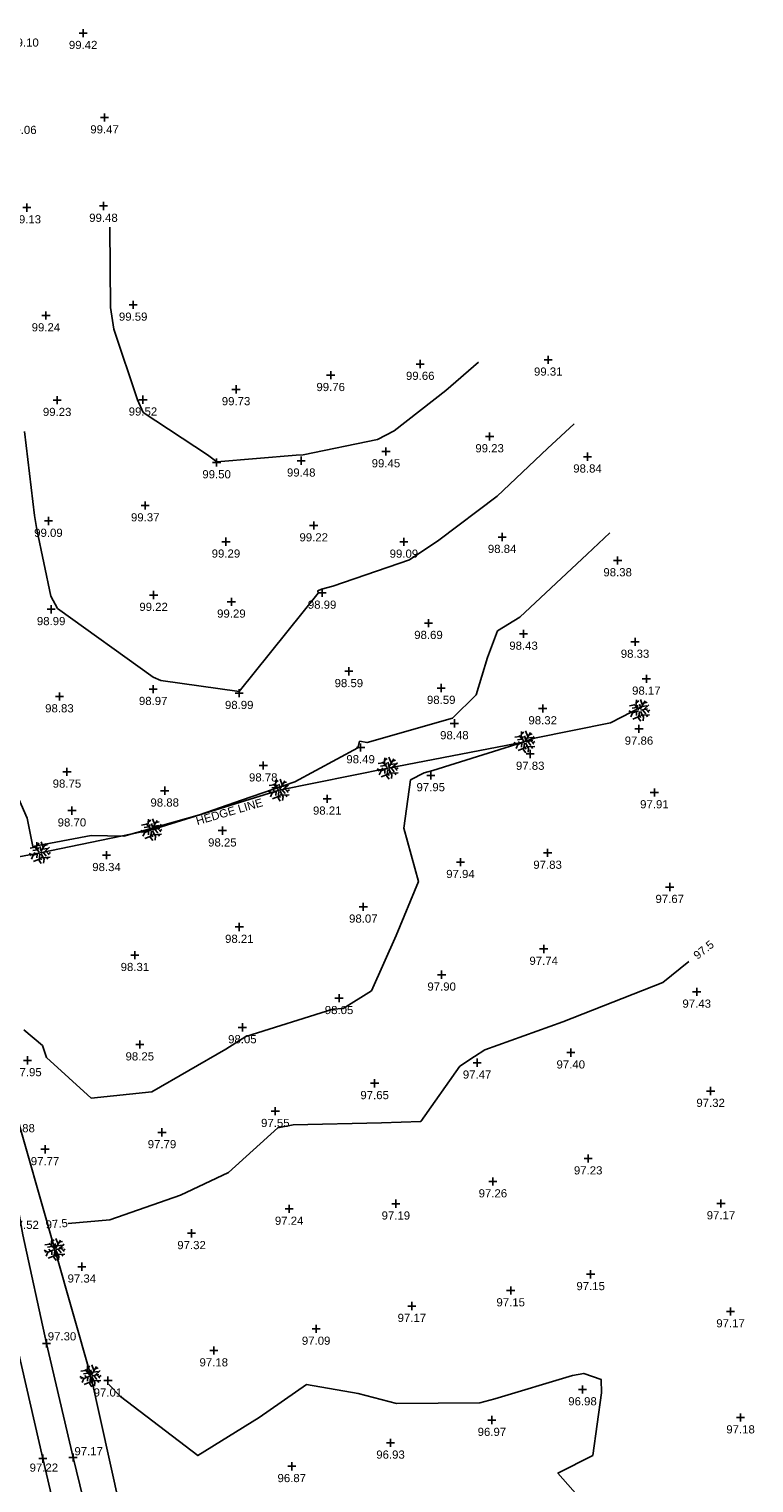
# Model space of a CAD drawing. Header units: metres. Extents: x 610185 to 614128, y 655663 to 660921.
# Tile 89 of 94: x 613600 to 613667, y 658127 to 658260. Entities that reach past the tile are written whole.
import ezdxf
from ezdxf.enums import TextEntityAlignment as Align

# ---------------------------------------------------------------- set-up
doc = ezdxf.new("R2010")
doc.units = ezdxf.units.M
doc.header["$MEASUREMENT"] = 0
doc.linetypes.add('DASHED', pattern=[19.05, 12.7, -6.35])
for name, color, linetype in [('CONTOUR_ELEVATION', 56, 'Continuous'), ('CONTOUR_MJR', 34, 'Continuous'), ('CONTOUR_MJR_LABELS', 56, 'Continuous'), ('CONTOUR_MNR', 53, 'Continuous'), ('CONTOUR_SYMBOL', 56, 'Continuous'), ('HEDGE_LINE', 93, 'Continuous'), ('HEDGE_SYMBOL', 93, 'Continuous'), ('ROAD_ELEVATION', 7, 'Continuous'), ('ROAD_LINE', 7, 'Continuous'), ('ROAD_SYMBOL', 7, 'Continuous'), ('TEXTS', 7, 'Continuous'), ('WHITE_LINE_DASHED_ELEVATION', 254, 'Continuous'), ('WHITE_LINE_DASHED_LINE', 254, 'DASHED'), ('WHITE_LINE_DASHED_SYMBOL', 254, 'Continuous')]:
    doc.layers.add(name, color=color, linetype=linetype)
doc.styles.add('REGULAR', font='swissl.ttf')

# ---------------------------------------------------------------- blocks, each defined once
blk = doc.blocks.new('S061')
at = {"color": 0, "linetype": 'Continuous'}
for p, q in [((-0.5, 0), (0.5, 0)), ((0, -0.5), (0, 0.5))]:
    blk.add_line(p, q, dxfattribs=at)
blk = doc.blocks.new('092')
at = {"color": 0, "linetype": 'Continuous'}
for p, q in [((-0.23, 0.25), (-0.46, 0.21)), ((-0.13, 0.13), (-0.34, 0.1)), ((-0.2, -0.08), (-0.28, 0.01)), ((-0.04, 0.03), (-0.26, 0.29)), ((-0.17, 0.18), (-0.15, 0.48)), ((-0.16, 0.35), (-0.04, 0.44)), ((-0.1, 0.1), (-0.09, 0.24)), ((0.05, 0.08), (-0.01, 0.28)), ((0.03, 0.05), (0.26, 0.43)), ((0.14, 0.24), (0.04, 0.5)), ((0.06, 0), (0.37, 0.07)), ((0.1, 0.17), (0.33, 0.2)), ((0.14, 0.02), (0.28, -0.16)), ((0.2, 0.33), (0.34, 0.37)), ((0.2, 0.04), (0.43, 0.25)), ((0.28, 0.05), (0.42, -0.1)), ((0.37, -0.05), (0.47, 0.01)), ((-0.32, -0.12), (-0.5, -0.03)), ((-0.4, -0.08), (-0.46, -0.13)), ((-0.32, -0.12), (-0.4, -0.3)), ((-0.05, -0.02), (-0.32, -0.12)), ((-0.04, -0.29), (-0.31, -0.4)), ((-0.14, -0.06), (-0.15, -0.24)), ((-0.01, -0.06), (-0.05, -0.36)), ((-0.05, -0.36), (0.05, -0.5)), ((-0.03, -0.21), (0.06, -0.33)), ((0.04, -0.05), (0.18, -0.3)), ((0.09, -0.14), (0.08, -0.25)), ((0.14, -0.23), (0.46, -0.21)), ((0.18, -0.3), (0.16, -0.48)), ((0.31, -0.22), (0.36, -0.3))]:
    blk.add_line(p, q, dxfattribs=at)

msp = doc.modelspace()

# ---------------------------------------------------------------- linework, layer by layer
at = {"layer": 'CONTOUR_MJR'}
msp.add_polyline3d([(613603.89, 658150.59, 97.5), (613607.72, 658150.93, 97.5), (613614.21, 658153.18, 97.5), (613618.63, 658155.28, 97.5), (613623.15, 658159.39, 97.5), (613624.57, 658159.65, 97.5), (613632.7, 658159.83, 97.5), (613636.3, 658159.95, 97.5), (613639.89, 658165.04, 97.5), (613641.25, 658165.94, 97.5), (613642.18, 658166.55, 97.5), (613649.35, 658169.12, 97.5), (613658.56, 658172.75, 97.5), (613660.95, 658174.67, 97.5)], dxfattribs=at)
at = {"layer": 'CONTOUR_MNR'}
for points in [[(613607.71, 658242.18, 99.5), (613607.78, 658234.79, 99.5), (613608.07, 658232.8, 99.5), (613610.26, 658226.31, 99.5), (613610.79, 658225.15, 99.5), (613616.69, 658221.26, 99.5), (613617.55, 658220.62, 99.5), (613624.85, 658221.22, 99.5), (613625.5, 658221.26, 99.5), (613632.31, 658222.65, 99.5), (613633.85, 658223.46, 99.5), (613638.59, 658227.16, 99.5), (613641.6, 658229.78, 99.5)], [(613599.88, 658223.4, 99), (613600.79, 658215.67, 99), (613601.01, 658214.4, 99), (613602.28, 658208.25, 99), (613602.9, 658207.13, 99), (613611.7, 658200.81, 99), (613612.41, 658200.51, 99), (613619.6, 658199.5, 99), (613626.86, 658208.52, 99), (613626.84, 658208.76, 99), (613627.18, 658208.91, 99), (613628.22, 658209.18, 99), (613635.25, 658211.59, 99), (613637.97, 658213.41, 99), (613643.31, 658217.45, 99), (613647.95, 658221.84, 99), (613650.41, 658224.09, 99)], [(613594.9, 658209.22, 98.5), (613595.66, 658202.71, 98.5), (613595.75, 658202.5, 98.5), (613596.76, 658195.69, 98.5), (613597, 658195.03, 98.5), (613599.55, 658189.1, 98.5), (613600.12, 658187.84, 98.5), (613600.63, 658185.25, 98.5), (613606, 658186.26, 98.5), (613608.99, 658186.19, 98.5), (613615.96, 658188.15, 98.5), (613619.81, 658189.49, 98.5), (613624.71, 658191.18, 98.5), (613630.52, 658194.3, 98.5), (613630.68, 658194.92, 98.5), (613631.37, 658194.79, 98.5), (613639.21, 658197.04, 98.5), (613641.39, 658199.17, 98.5), (613642.44, 658202.62, 98.5), (613643.36, 658205.06, 98.5), (613645.41, 658206.34, 98.5), (613651.59, 658212.11, 98.5), (613653.67, 658214.07, 98.5)], [(613599.81, 658168.39, 98), (613601.52, 658166.93, 98), (613601.9, 658165.83, 98), (613606.01, 658162.09, 98), (613611.57, 658162.68, 98), (613618.38, 658166.62, 98), (613620.23, 658167.77, 98), (613628.22, 658170.29, 98), (613629.18, 658170.35, 98), (613631.78, 658171.98, 98), (613634.05, 658177.07, 98), (613636.09, 658182.03, 98), (613634.73, 658186.93, 98), (613635.37, 658191.36, 98), (613636.62, 658192.01, 98), (613637.42, 658192.22, 98), (613644.54, 658194.48, 98), (613646.76, 658195.2, 98), (613653.73, 658196.62, 98), (613656.66, 658198.1, 98)], [(613607.62, 658135.79, 97), (613608.7, 658134.68, 97), (613615.79, 658129.24, 97), (613621.43, 658132.73, 97), (613625.78, 658135.78, 97), (613630.56, 658134.95, 97), (613634.08, 658134.02, 97), (613641.74, 658134.08, 97), (613643.12, 658134.46, 97), (613650.25, 658136.59, 97), (613651.28, 658136.8, 97), (613652.89, 658136.23, 97), (613652.91, 658135.01, 97), (613652.13, 658129.26, 97), (613648.91, 658127.64, 97), (613651.89, 658124.22, 97), (613652.55, 658123.6, 97), (613654.1, 658120.71, 97), (613657.94, 658115.62, 97), (613657.63, 658114.08, 97), (613657.25, 658108.29, 97), (613657.22, 658104.4, 97), (613657.13, 658103.66, 97)]]:
    msp.add_polyline3d(points, dxfattribs=at)
at = {"layer": 'HEDGE_LINE'}
msp.add_polyline3d([(613645.86, 658194.86, 98.27), (613633.29, 658192.44, 98.43), (613623.28, 658190.42, 98.41), (613611.56, 658186.78, 98.77), (613601.31, 658184.67, 98.44), (613596.04, 658183.68, 98.48), (613597.89, 658171.05, 98.21), (613598.28, 658165.16, 97.86), (613598.78, 658161.85, 97.92), (613602.67, 658148.19, 97.57), (613605.97, 658136.57, 97.4), (613608.64, 658124.53, 97.07), (613611.78, 658110.86, 96.84), (613614.03, 658100.18, 96.7), (613616.01, 658089.19, 96.63), (613618.75, 658077.11, 96.86), (613620.65, 658067.54, 97.04), (613621.71, 658062.64, 96.75)], dxfattribs=at)
at = {"layer": 'ROAD_LINE'}
msp.add_polyline3d([(613608.32, 658112.5, 96.98), (613606.52, 658120.16, 97.04), (613604.33, 658129.06, 97.17), (613601.89, 658139.56, 97.3), (613599.73, 658149.53, 97.52), (613597.87, 658159.79, 97.88), (613596.17, 658171.24, 98.13), (613594.87, 658181.17, 98.32), (613593.67, 658191.61, 98.41), (613592.68, 658201.96, 98.51), (613592, 658211.1, 98.56), (613591.38, 658221.04, 98.64), (613590.82, 658230.67, 98.73), (613590.29, 658240.51, 98.72), (613589.76, 658250.39, 98.66), (613589.8, 658250.73, 98.65)], dxfattribs=at)
at = {"layer": 'WHITE_LINE_DASHED_LINE'}
msp.add_polyline3d([(613586.54, 658258.53, 98.64), (613587.03, 658249.98, 98.65), (613587.51, 658240.55, 98.66), (613588.13, 658230.68, 98.66), (613588.68, 658220.71, 98.61), (613589.29, 658211.15, 98.56), (613590.05, 658201.41, 98.54), (613590.94, 658191.28, 98.48), (613592.16, 658180.73, 98.39), (613593.5, 658170.62, 98.22), (613595.18, 658159.45, 97.89), (613597.12, 658149.2, 97.62), (613599.26, 658139.01, 97.4), (613601.55, 658128.96, 97.22), (613603.77, 658119.5, 97.07), (613605.57, 658112.13, 96.98), (613607.66, 658103.29, 96.91)], dxfattribs=at)

# ---------------------------------------------------------------- block references
at = {"layer": 'CONTOUR_SYMBOL', "xscale": 0.75, "yscale": 0.75, "zscale": 0.75}
for p in [(613605.26, 658260.02, 99.42), (613607.23, 658252.26, 99.47), (613607.13, 658244.13, 99.48), (613600.08, 658243.98, 99.13), (613609.86, 658235.04, 99.59), (613601.84, 658234.06, 99.24), (613636.25, 658229.6, 99.66), (613648.02, 658229.99, 99.31), (613628.02, 658228.57, 99.76), (613619.32, 658227.27, 99.73), (613602.87, 658226.28, 99.23), (613610.76, 658226.32, 99.52), (613642.63, 658222.94, 99.23), (613633.1, 658221.56, 99.45), (613617.53, 658220.55, 99.5), (613625.31, 658220.71, 99.48), (613651.63, 658221.08, 98.84), (613610.97, 658216.59, 99.37), (613602.07, 658215.17, 99.09), (613626.46, 658214.75, 99.22), (613643.78, 658213.69, 98.84), (613618.39, 658213.26, 99.29), (613634.75, 658213.25, 99.09), (613654.4, 658211.54, 98.38), (613611.74, 658208.36, 99.22), (613627.23, 658208.56, 98.99), (613602.32, 658207.05, 98.99), (613618.89, 658207.74, 99.29), (613637.01, 658205.78, 98.69), (613645.75, 658204.79, 98.43), (613656, 658204.05, 98.33), (613629.69, 658201.35, 98.59), (613657.04, 658200.66, 98.17), (613603.08, 658199.03, 98.83), (613611.7, 658199.71, 98.97), (613619.61, 658199.34, 98.99), (613638.18, 658199.81, 98.59), (613647.51, 658197.93, 98.32), (613639.39, 658196.56, 98.48), (613656.36, 658196.06, 97.86), (613630.77, 658194.35, 98.49), (613646.36, 658193.75, 97.83), (613603.77, 658192.11, 98.75), (613621.82, 658192.68, 98.78), (613637.22, 658191.78, 97.95), (613612.76, 658190.37, 98.88), (613627.7, 658189.63, 98.21), (613657.78, 658190.21, 97.91), (613604.23, 658188.54, 98.7), (613618.06, 658186.7, 98.25), (613607.41, 658184.44, 98.34), (613647.96, 658184.65, 97.83), (613639.95, 658183.8, 97.94), (613659.19, 658181.51, 97.67), (613631.02, 658179.7, 98.07), (613619.62, 658177.84, 98.21), (613610.02, 658175.25, 98.31), (613647.6, 658175.82, 97.74), (613638.22, 658173.45, 97.9), (613661.67, 658171.88, 97.43), (613628.79, 658171.29, 98.05), (613619.9, 658168.61, 98.05), (613610.47, 658167.03, 98.25), (613600.14, 658165.58, 97.95), (613641.48, 658165.36, 97.47), (613650.09, 658166.29, 97.4), (613632.06, 658163.47, 97.65), (613662.95, 658162.76, 97.32), (613622.93, 658160.91, 97.55), (613612.51, 658158.96, 97.79), (613601.76, 658157.4, 97.77), (613651.69, 658156.55, 97.23), (613642.93, 658154.44, 97.26), (613624.2, 658151.92, 97.24), (613634.01, 658152.4, 97.19), (613663.9, 658152.42, 97.17), (613615.23, 658149.68, 97.32), (613605.14, 658146.61, 97.34), (613651.92, 658145.91, 97.15), (613644.57, 658144.42, 97.15), (613635.48, 658142.99, 97.17), (613664.78, 658142.49, 97.17), (613626.68, 658140.89, 97.09), (613617.27, 658138.9, 97.18), (613607.54, 658136.13, 97.01), (613651.17, 658135.32, 96.98), (613642.84, 658132.51, 96.97), (613665.7, 658132.74, 97.18), (613633.52, 658130.42, 96.93), (613624.44, 658128.26, 96.87)]:
    msp.add_blockref('S061', p, dxfattribs=at)
at = {"layer": 'HEDGE_SYMBOL', "xscale": 2, "yscale": 2, "zscale": 2}
for p in [(613656.42, 658197.76, 98.28), (613645.86, 658194.86, 98.27), (613633.29, 658192.44, 98.43), (613623.28, 658190.42, 98.41), (613611.56, 658186.78, 98.77), (613601.31, 658184.67, 98.44), (613602.67, 658148.19, 97.57), (613605.97, 658136.57, 97.4)]:
    msp.add_blockref('092', p, dxfattribs=at)
at = {"layer": 'ROAD_SYMBOL', "xscale": 0.75, "yscale": 0.75, "zscale": 0.75}
for p in [(613601.89, 658139.56, 97.3), (613604.33, 658129.06, 97.17)]:
    msp.add_blockref('S061', p, dxfattribs=at)
at = {"layer": 'WHITE_LINE_DASHED_SYMBOL', "xscale": 0.75, "yscale": 0.75, "zscale": 0.75}
msp.add_blockref('S061', (613601.55, 658128.96, 97.22), dxfattribs=at)

# ---------------------------------------------------------------- texts
at = {"layer": 'CONTOUR_ELEVATION', "style": 'REGULAR'}
for s, p in [('99.10', (613599.87, 658259.53, 99.1)), ('99.42', (613605.26, 658259.31, 99.42)), ('99.06', (613599.67, 658251.5, 99.06)), ('99.47', (613607.23, 658251.55, 99.47)), ('99.13', (613600.08, 658243.28, 99.13)), ('99.48', (613607.13, 658243.42, 99.48)), ('99.59', (613609.86, 658234.33, 99.59)), ('99.24', (613601.84, 658233.35, 99.24)), ('99.66', (613636.25, 658228.89, 99.66)), ('99.31', (613648.02, 658229.28, 99.31)), ('99.76', (613628.02, 658227.86, 99.76)), ('99.73', (613619.32, 658226.56, 99.73)), ('99.23', (613602.87, 658225.57, 99.23)), ('99.52', (613610.76, 658225.61, 99.52)), ('99.23', (613642.63, 658222.23, 99.23)), ('99.45', (613633.1, 658220.85, 99.45)), ('98.84', (613651.63, 658220.37, 98.84)), ('99.50', (613617.53, 658219.84, 99.5)), ('99.48', (613625.31, 658220, 99.48)), ('99.37', (613610.97, 658215.88, 99.37)), ('99.09', (613602.07, 658214.46, 99.09)), ('99.22', (613626.46, 658214.04, 99.22)), ('99.29', (613618.39, 658212.55, 99.29)), ('99.09', (613634.75, 658212.54, 99.09)), ('98.84', (613643.78, 658212.98, 98.84)), ('98.38', (613654.4, 658210.83, 98.38)), ('99.22', (613611.74, 658207.65, 99.22)), ('99.29', (613618.89, 658207.03, 99.29)), ('98.99', (613627.23, 658207.85, 98.99)), ('98.99', (613602.32, 658206.34, 98.99)), ('98.69', (613637.01, 658205.07, 98.69)), ('98.43', (613645.75, 658204.08, 98.43)), ('98.33', (613656, 658203.34, 98.33)), ('98.59', (613629.69, 658200.64, 98.59)), ('98.97', (613611.7, 658199, 98.97)), ('98.59', (613638.18, 658199.1, 98.59)), ('98.17', (613657.04, 658199.95, 98.17)), ('98.83', (613603.08, 658198.32, 98.83)), ('98.99', (613619.61, 658198.63, 98.99)), ('98.32', (613647.51, 658197.22, 98.32)), ('98.48', (613639.39, 658195.85, 98.48)), ('97.86', (613656.36, 658195.35, 97.86)), ('98.49', (613630.77, 658193.64, 98.49)), ('97.83', (613646.36, 658193.04, 97.83)), ('98.75', (613603.77, 658191.4, 98.75)), ('98.78', (613621.82, 658191.97, 98.78)), ('97.95', (613637.22, 658191.07, 97.95)), ('98.88', (613612.76, 658189.66, 98.88)), ('98.21', (613627.7, 658188.92, 98.21)), ('97.91', (613657.78, 658189.5, 97.91)), ('98.70', (613604.23, 658187.83, 98.7)), ('98.25', (613618.06, 658185.99, 98.25)), ('98.34', (613607.41, 658183.73, 98.34)), ('97.94', (613639.95, 658183.09, 97.94)), ('97.83', (613647.96, 658183.94, 97.83)), ('97.67', (613659.19, 658180.8, 97.67)), ('98.07', (613631.02, 658178.99, 98.07)), ('98.21', (613619.62, 658177.13, 98.21)), ('97.74', (613647.6, 658175.11, 97.74)), ('98.31', (613610.02, 658174.54, 98.31)), ('97.90', (613638.22, 658172.74, 97.9)), ('97.43', (613661.67, 658171.17, 97.43)), ('98.05', (613628.79, 658170.58, 98.05)), ('98.05', (613619.9, 658167.9, 98.05)), ('98.25', (613610.47, 658166.32, 98.25)), ('97.40', (613650.09, 658165.58, 97.4)), ('97.95', (613600.14, 658164.87, 97.95)), ('97.47', (613641.48, 658164.65, 97.47)), ('97.65', (613632.06, 658162.76, 97.65)), ('97.32', (613662.95, 658162.05, 97.32)), ('97.55', (613622.93, 658160.2, 97.55)), ('97.79', (613612.51, 658158.25, 97.79)), ('97.77', (613601.76, 658156.69, 97.77)), ('97.23', (613651.69, 658155.84, 97.23)), ('97.26', (613642.93, 658153.73, 97.26)), ('97.24', (613624.2, 658151.21, 97.24)), ('97.19', (613634.01, 658151.69, 97.19)), ('97.17', (613663.9, 658151.71, 97.17)), ('97.32', (613615.23, 658148.97, 97.32)), ('97.34', (613605.14, 658145.9, 97.34)), ('97.15', (613651.92, 658145.2, 97.15)), ('97.15', (613644.57, 658143.71, 97.15)), ('97.17', (613635.48, 658142.28, 97.17)), ('97.17', (613664.78, 658141.78, 97.17)), ('97.09', (613626.68, 658140.18, 97.09)), ('97.18', (613617.27, 658138.19, 97.18)), ('97.01', (613607.54, 658135.42, 97.01)), ('96.98', (613651.17, 658134.61, 96.98)), ('96.97', (613642.84, 658131.8, 96.97)), ('97.18', (613665.7, 658132.03, 97.18)), ('96.93', (613633.52, 658129.71, 96.93)), ('96.87', (613624.44, 658127.55, 96.87))]:
    msp.add_text(s, height=0.75, dxfattribs=at).set_placement(p, align=Align.TOP_CENTER)
at = {"layer": 'CONTOUR_MJR_LABELS', "style": 'REGULAR'}
msp.add_text('97.5', height=0.75, rotation=38.5986, dxfattribs=at).set_placement((613661.51, 658175.11, 97.5), align=Align.MIDDLE_LEFT)
msp.add_text('97.5', height=0.75, rotation=4.9335, dxfattribs=at).set_placement((613603.85, 658150.64, 97.5), align=Align.MIDDLE_RIGHT)
at = {"layer": 'ROAD_ELEVATION', "style": 'REGULAR'}
for s, p in [('97.88', (613598.2, 658158.97, 97.88)), ('97.52', (613598.57, 658150.08, 97.52)), ('97.30', (613602.01, 658139.83, 97.3)), ('97.17', (613604.46, 658129.27, 97.17))]:
    msp.add_text(s, height=0.75, dxfattribs=at).set_placement(p)
at = {"layer": 'TEXTS', "style": 'REGULAR'}
msp.add_text('HEDGE LINE', height=0.75, rotation=16.1719, dxfattribs=at).set_placement((613615.76, 658187.2))
at = {"layer": 'WHITE_LINE_DASHED_ELEVATION', "style": 'REGULAR'}
msp.add_text('97.22', height=0.75, dxfattribs=at).set_placement((613601.65, 658128.51, 97.22), align=Align.TOP_CENTER)

doc.saveas('drawing.dxf')
